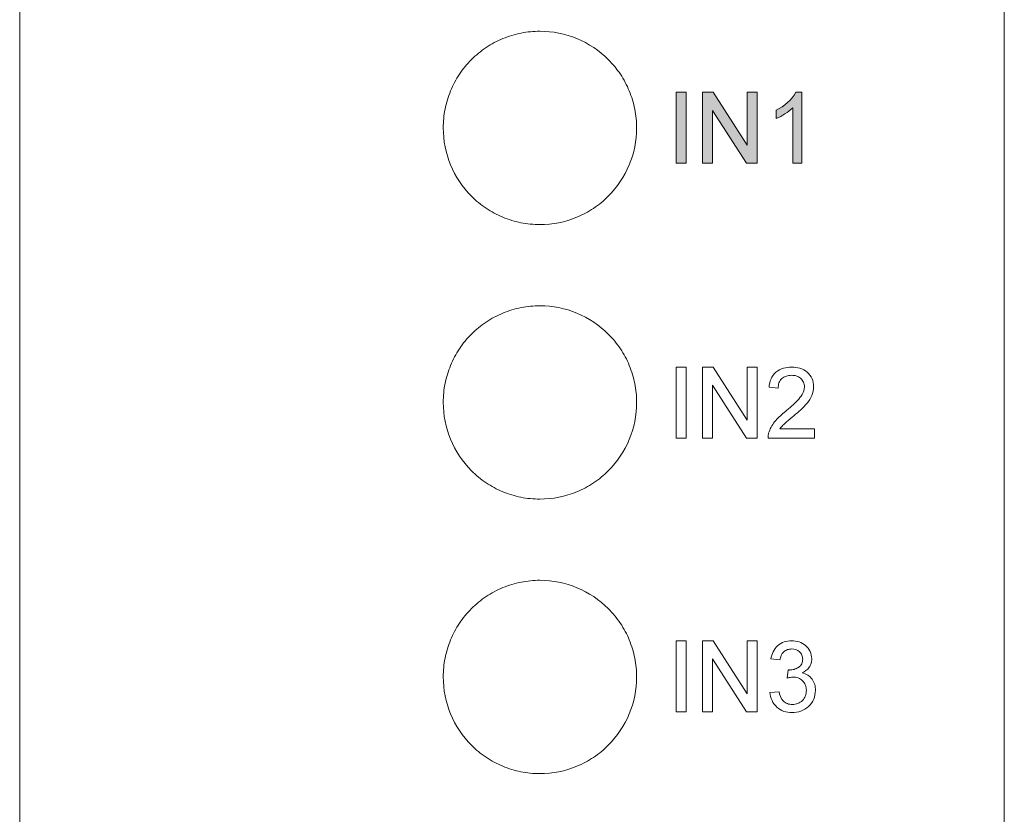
# Model space of a CAD drawing. Header units: millimetres. Extents: x 216 to 455, y 70 to 254.
# Tile 31 of 69: x 376 to 394, y 161 to 175. Entities that reach past the tile are written whole.
import ezdxf

# ---------------------------------------------------------------- set-up
doc = ezdxf.new("R2010")
doc.units = ezdxf.units.MM

msp = doc.modelspace()

# ---------------------------------------------------------------- hatches: boundary and pattern name
h = msp.add_hatch(color=256)
edge = h.paths.add_edge_path()
edge.add_line((390.178, 172.303), (390.343, 172.303))
edge.add_line((390.343, 172.303), (390.343, 173.587))
edge.add_line((390.343, 173.587), (390.237, 173.587))
edge.add_spline(control_points=[(390.237, 173.587), (390.161, 173.442), (390.026, 173.341), (389.882, 173.266)], knot_values=[0, 0, 0, 0, 1, 1, 1, 1], degree=3, periodic=0)
edge.add_line((389.882, 173.266), (389.882, 173.114))
edge.add_spline(control_points=[(389.882, 173.114), (389.991, 173.159), (390.093, 173.222), (390.178, 173.304)], knot_values=[0, 0, 0, 0, 1, 1, 1, 1], degree=3, periodic=0)
edge.add_line((390.178, 173.304), (390.178, 172.303))
h.paths.add_polyline_path([(388.739, 173.587), (388.548, 173.587), (388.548, 172.303), (388.729, 172.303), (388.729, 173.261), (389.344, 172.303), (389.536, 172.303), (389.536, 173.587), (389.355, 173.587), (389.355, 172.629)])
h.paths.add_polyline_path([(388.252, 172.303), (388.252, 173.587), (388.071, 173.587), (388.071, 172.303)])

# ---------------------------------------------------------------- linework, layer by layer
at = {"lineweight": 15}
for p, q in [((376.196, 218.36), (376.196, 86.466)), ((394.006, 218.36), (394.006, 86.466)), ((388.071, 173.587), (388.071, 172.303)), ((388.252, 173.587), (388.071, 173.587)), ((388.252, 172.303), (388.252, 173.587)), ((388.548, 173.587), (388.548, 172.303)), ((388.739, 173.587), (388.548, 173.587)), ((389.355, 172.629), (388.739, 173.587)), ((389.355, 173.587), (389.355, 172.629)), ((389.536, 173.587), (389.355, 173.587)), ((389.536, 172.303), (389.536, 173.587)), ((390.343, 173.587), (390.237, 173.587)), ((390.343, 172.303), (390.343, 173.587)), ((390.178, 173.304), (390.178, 172.303)), ((388.729, 173.261), (389.344, 172.303)), ((388.729, 172.303), (388.729, 173.261)), ((389.882, 173.266), (389.882, 173.114)), ((388.071, 172.303), (388.252, 172.303)), ((388.548, 172.303), (388.729, 172.303)), ((389.344, 172.303), (389.536, 172.303)), ((390.178, 172.303), (390.343, 172.303)), ((388.071, 168.615), (388.071, 167.33)), ((388.252, 168.615), (388.071, 168.615)), ((388.252, 167.33), (388.252, 168.615)), ((388.548, 168.615), (388.548, 167.33)), ((388.739, 168.615), (388.548, 168.615)), ((389.355, 167.656), (388.739, 168.615)), ((389.355, 168.615), (389.355, 167.656)), ((389.536, 168.615), (389.355, 168.615)), ((389.536, 167.33), (389.536, 168.615)), ((388.729, 168.289), (389.344, 167.33)), ((388.729, 167.33), (388.729, 168.289)), ((389.75, 168.252), (389.915, 168.236)), ((390.573, 167.495), (389.945, 167.495)), ((390.573, 167.33), (390.573, 167.495)), ((388.071, 167.33), (388.252, 167.33)), ((388.548, 167.33), (388.729, 167.33)), ((389.344, 167.33), (389.536, 167.33)), ((389.733, 167.33), (390.573, 167.33)), ((388.252, 163.662), (388.071, 163.662)), ((388.071, 163.662), (388.071, 162.378)), ((388.252, 162.378), (388.252, 163.662)), ((388.739, 163.662), (388.548, 163.662)), ((388.548, 163.662), (388.548, 162.378)), ((389.355, 162.704), (388.739, 163.662)), ((389.536, 163.662), (389.355, 163.662)), ((389.355, 163.662), (389.355, 162.704)), ((389.536, 162.378), (389.536, 163.662)), ((388.729, 163.336), (389.344, 162.378)), ((388.729, 162.378), (388.729, 163.336)), ((389.783, 163.333), (389.947, 163.316)), ((390.095, 163.135), (390.078, 162.987)), ((389.931, 162.74), (389.766, 162.724)), ((388.071, 162.378), (388.252, 162.378)), ((388.548, 162.378), (388.729, 162.378)), ((389.344, 162.378), (389.536, 162.378))]:
    msp.add_line(p, q, dxfattribs=at)
for points, knots in [([(387.355, 172.943), (387.355, 173.059), (387.344, 173.172), (387.3, 173.396), (387.266, 173.507), (387.178, 173.718), (387.125, 173.819), (386.998, 174.009), (386.924, 174.099), (386.682, 174.341), (386.487, 174.472), (386.066, 174.646), (385.835, 174.692), (385.493, 174.693), (385.377, 174.681), (385.152, 174.637), (385.043, 174.603), (384.831, 174.516), (384.729, 174.461), (384.539, 174.334), (384.451, 174.262), (384.287, 174.098), (384.215, 174.01), (384.088, 173.82), (384.033, 173.718), (383.946, 173.506), (383.913, 173.397), (383.868, 173.173), (383.857, 173.058), (383.857, 172.716), (383.902, 172.486), (384.076, 172.065), (384.206, 171.869), (384.448, 171.627), (384.538, 171.553), (384.728, 171.426), (384.828, 171.372), (385.04, 171.284), (385.151, 171.25), (385.375, 171.205), (385.489, 171.194), (385.835, 171.194), (386.063, 171.239), (386.381, 171.371), (386.482, 171.424), (386.672, 171.551), (386.762, 171.625), (387.004, 171.867), (387.134, 172.062), (387.309, 172.483), (387.355, 172.712), (387.355, 172.943)], [0, 0, 0, 0, 0.03125, 0.03125, 0.0625, 0.0625, 0.09375, 0.09375, 0.125, 0.125, 0.1875, 0.1875, 0.25, 0.25, 0.28125, 0.28125, 0.3125, 0.3125, 0.34375, 0.34375, 0.375, 0.375, 0.40625, 0.40625, 0.4375, 0.4375, 0.46875, 0.46875, 0.5, 0.5, 0.5625, 0.5625, 0.625, 0.625, 0.65625, 0.65625, 0.6875, 0.6875, 0.71875, 0.71875, 0.75, 0.75, 0.8125, 0.8125, 0.84375, 0.84375, 0.875, 0.875, 0.9375, 0.9375, 1, 1, 1, 1]), ([(387.355, 167.975), (387.355, 168.091), (387.344, 168.204), (387.3, 168.427), (387.266, 168.538), (387.179, 168.75), (387.125, 168.851), (386.998, 169.041), (386.924, 169.131), (386.682, 169.373), (386.487, 169.504), (386.066, 169.678), (385.835, 169.724), (385.493, 169.725), (385.377, 169.713), (385.152, 169.669), (385.043, 169.635), (384.831, 169.548), (384.728, 169.493), (384.539, 169.366), (384.45, 169.294), (384.287, 169.13), (384.215, 169.042), (384.088, 168.852), (384.033, 168.75), (383.946, 168.538), (383.913, 168.429), (383.868, 168.205), (383.857, 168.09), (383.857, 167.748), (383.902, 167.518), (384.076, 167.097), (384.206, 166.902), (384.448, 166.659), (384.537, 166.585), (384.728, 166.458), (384.828, 166.404), (385.04, 166.316), (385.151, 166.282), (385.375, 166.237), (385.489, 166.226), (385.835, 166.226), (386.063, 166.271), (386.381, 166.403), (386.482, 166.456), (386.672, 166.583), (386.762, 166.657), (387.004, 166.899), (387.135, 167.094), (387.309, 167.515), (387.355, 167.744), (387.355, 167.975)], [0, 0, 0, 0, 0.03125, 0.03125, 0.0625, 0.0625, 0.09375, 0.09375, 0.125, 0.125, 0.1875, 0.1875, 0.25, 0.25, 0.28125, 0.28125, 0.3125, 0.3125, 0.34375, 0.34375, 0.375, 0.375, 0.40625, 0.40625, 0.4375, 0.4375, 0.46875, 0.46875, 0.5, 0.5, 0.5625, 0.5625, 0.625, 0.625, 0.65625, 0.65625, 0.6875, 0.6875, 0.71875, 0.71875, 0.75, 0.75, 0.8125, 0.8125, 0.84375, 0.84375, 0.875, 0.875, 0.9375, 0.9375, 1, 1, 1, 1]), ([(390.161, 168.615), (390.11, 168.614), (390.06, 168.609), (389.961, 168.581), (389.915, 168.557), (389.837, 168.49), (389.806, 168.448), (389.766, 168.354), (389.756, 168.303), (389.75, 168.252)], [0, 0, 0, 0, 0.25, 0.25, 0.5, 0.5, 0.75, 0.75, 1, 1, 1, 1]), ([(390.557, 168.26), (390.556, 168.31), (390.548, 168.36), (390.507, 168.45), (390.476, 168.49), (390.402, 168.556), (390.357, 168.58), (390.262, 168.609), (390.211, 168.614), (390.161, 168.615)], [0, 0, 0, 0, 0.25, 0.25, 0.5, 0.5, 0.75, 0.75, 1, 1, 1, 1]), ([(389.915, 168.236), (389.916, 168.267), (389.919, 168.299), (389.941, 168.358), (389.959, 168.385), (390.005, 168.427), (390.034, 168.443), (390.094, 168.463), (390.126, 168.466), (390.158, 168.466)], [0, 0, 0, 0, 0.25, 0.25, 0.5, 0.5, 0.75, 0.75, 1, 1, 1, 1]), ([(390.158, 168.466), (390.187, 168.466), (390.216, 168.463), (390.272, 168.446), (390.298, 168.432), (390.342, 168.393), (390.361, 168.37), (390.386, 168.317), (390.391, 168.288), (390.392, 168.259)], [0, 0, 0, 0, 0.25, 0.25, 0.5, 0.5, 0.75, 0.75, 1, 1, 1, 1]), ([(390.392, 168.259), (390.391, 168.21), (390.375, 168.163), (390.327, 168.079), (390.295, 168.042), (390.195, 167.937), (390.121, 167.873), (390.047, 167.811)], [0, 0, 0, 0, 0.25, 0.25, 0.5, 0.5, 1, 1, 1, 1]), ([(390.2, 167.733), (390.284, 167.805), (390.369, 167.875), (390.472, 168.004), (390.503, 168.05), (390.545, 168.152), (390.555, 168.205), (390.557, 168.26)], [0, 0, 0, 0, 0.5, 0.5, 0.75, 0.75, 1, 1, 1, 1]), ([(390.047, 167.811), (389.984, 167.761), (389.923, 167.709), (389.818, 167.588), (389.778, 167.52), (389.751, 167.445)], [0, 0, 0, 0, 0.5, 0.5, 1, 1, 1, 1]), ([(389.945, 167.495), (389.962, 167.519), (389.98, 167.542), (390.001, 167.563), (390.022, 167.583), (390.044, 167.603), (390.066, 167.622), (390.11, 167.66), (390.155, 167.697), (390.2, 167.733)], [0, 0, 0, 0, 0.0000880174, 0.0000880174, 0.0000880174, 0.0001757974, 0.0001757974, 0.0001757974, 0.0003499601, 0.0003499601, 0.0003499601, 0.0003499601]), ([(389.751, 167.445), (389.748, 167.435), (389.745, 167.426), (389.742, 167.417), (389.74, 167.407), (389.738, 167.398), (389.737, 167.388), (389.734, 167.369), (389.733, 167.35), (389.733, 167.33)], [0, 0, 0, 0, 0.0000290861, 0.0000290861, 0.0000290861, 0.0000582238, 0.0000582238, 0.0000582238, 0.0001165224, 0.0001165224, 0.0001165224, 0.0001165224]), ([(387.355, 163.007), (387.355, 163.123), (387.344, 163.236), (387.3, 163.459), (387.266, 163.57), (387.179, 163.782), (387.125, 163.882), (386.998, 164.073), (386.924, 164.163), (386.682, 164.405), (386.487, 164.535), (386.066, 164.71), (385.835, 164.756), (385.493, 164.757), (385.377, 164.745), (385.152, 164.7), (385.043, 164.667), (384.831, 164.58), (384.728, 164.525), (384.539, 164.398), (384.45, 164.325), (384.287, 164.162), (384.215, 164.074), (384.088, 163.884), (384.033, 163.782), (383.946, 163.57), (383.913, 163.461), (383.868, 163.237), (383.857, 163.122), (383.857, 162.78), (383.902, 162.55), (384.076, 162.129), (384.206, 161.934), (384.447, 161.691), (384.537, 161.617), (384.728, 161.49), (384.828, 161.436), (385.04, 161.348), (385.151, 161.314), (385.375, 161.269), (385.489, 161.258), (385.835, 161.257), (386.063, 161.303), (386.381, 161.435), (386.482, 161.489), (386.672, 161.615), (386.762, 161.689), (387.004, 161.932), (387.135, 162.127), (387.309, 162.547), (387.355, 162.776), (387.355, 163.007)], [0, 0, 0, 0, 0.03125, 0.03125, 0.0625, 0.0625, 0.09375, 0.09375, 0.125, 0.125, 0.1875, 0.1875, 0.25, 0.25, 0.28125, 0.28125, 0.3125, 0.3125, 0.34375, 0.34375, 0.375, 0.375, 0.40625, 0.40625, 0.4375, 0.4375, 0.46875, 0.46875, 0.5, 0.5, 0.5625, 0.5625, 0.625, 0.625, 0.65625, 0.65625, 0.6875, 0.6875, 0.71875, 0.71875, 0.75, 0.75, 0.8125, 0.8125, 0.84375, 0.84375, 0.875, 0.875, 0.9375, 0.9375, 1, 1, 1, 1]), ([(390.158, 163.662), (390.113, 163.661), (390.067, 163.656), (389.98, 163.626), (389.94, 163.603), (389.872, 163.541), (389.845, 163.504), (389.804, 163.422), (389.792, 163.378), (389.783, 163.333)], [0, 0, 0, 0, 0.25, 0.25, 0.5, 0.5, 0.75, 0.75, 1, 1, 1, 1]), ([(389.947, 163.316), (389.957, 163.369), (389.976, 163.422), (390.035, 163.478), (390.058, 163.492), (390.109, 163.51), (390.136, 163.513), (390.164, 163.514)], [0, 0, 0, 0, 0.5, 0.5, 0.75, 0.75, 1, 1, 1, 1]), ([(390.524, 163.336), (390.522, 163.381), (390.513, 163.426), (390.475, 163.508), (390.447, 163.546), (390.377, 163.604), (390.336, 163.626), (390.25, 163.655), (390.204, 163.661), (390.158, 163.662)], [0, 0, 0, 0, 0.25, 0.25, 0.5, 0.5, 0.75, 0.75, 1, 1, 1, 1]), ([(390.164, 163.514), (390.214, 163.513), (390.264, 163.499), (390.32, 163.447), (390.335, 163.427), (390.355, 163.381), (390.359, 163.355), (390.359, 163.33)], [0, 0, 0, 0, 0.5, 0.5, 0.75, 0.75, 1, 1, 1, 1]), ([(390.359, 163.33), (390.359, 163.301), (390.354, 163.272), (390.329, 163.22), (390.309, 163.197), (390.26, 163.165), (390.233, 163.153), (390.177, 163.137), (390.148, 163.135), (390.118, 163.133)], [0, 0, 0, 0, 0.25, 0.25, 0.5, 0.5, 0.75, 0.75, 1, 1, 1, 1]), ([(390.349, 163.081), (390.398, 163.105), (390.444, 163.137), (390.491, 163.204), (390.503, 163.229), (390.52, 163.281), (390.523, 163.308), (390.524, 163.336)], [0, 0, 0, 0, 0.5, 0.5, 0.75, 0.75, 1, 1, 1, 1]), ([(390.078, 162.987), (390.086, 162.989), (390.095, 162.992), (390.104, 162.994), (390.113, 162.996), (390.122, 162.998), (390.13, 162.999), (390.148, 163.002), (390.166, 163.004), (390.184, 163.005)], [0, 0, 0, 0, 0.0000270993, 0.0000270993, 0.0000270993, 0.0000542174, 0.0000542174, 0.0000542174, 0.0001083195, 0.0001083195, 0.0001083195, 0.0001083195]), ([(390.118, 163.133), (390.116, 163.133), (390.114, 163.134), (390.112, 163.134), (390.11, 163.134), (390.108, 163.134), (390.106, 163.134), (390.102, 163.134), (390.099, 163.135), (390.095, 163.135)], [0, 0, 0, 0, 0.00000593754, 0.00000593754, 0.00000593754, 0.00001187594, 0.00001187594, 0.00001187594, 0.00002374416, 0.00002374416, 0.00002374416, 0.00002374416]), ([(390.184, 163.005), (390.216, 163.004), (390.247, 163), (390.307, 162.977), (390.334, 162.96), (390.379, 162.915), (390.397, 162.888), (390.42, 162.829), (390.424, 162.797), (390.425, 162.766)], [0, 0, 0, 0, 0.25, 0.25, 0.5, 0.5, 0.75, 0.75, 1, 1, 1, 1]), ([(390.59, 162.764), (390.589, 162.8), (390.586, 162.836), (390.566, 162.905), (390.55, 162.938), (390.507, 162.996), (390.48, 163.021), (390.419, 163.059), (390.384, 163.072), (390.349, 163.081)], [0, 0, 0, 0, 0.25, 0.25, 0.5, 0.5, 0.75, 0.75, 1, 1, 1, 1]), ([(389.766, 162.724), (389.772, 162.674), (389.783, 162.626), (389.825, 162.535), (389.855, 162.496), (389.928, 162.428), (389.971, 162.402), (390.066, 162.368), (390.116, 162.362), (390.166, 162.361)], [0, 0, 0, 0, 0.25, 0.25, 0.5, 0.5, 0.75, 0.75, 1, 1, 1, 1]), ([(390.172, 162.51), (390.141, 162.51), (390.111, 162.514), (390.052, 162.534), (390.026, 162.552), (389.964, 162.619), (389.944, 162.68), (389.931, 162.74)], [0, 0, 0, 0, 0.25, 0.25, 0.5, 0.5, 1, 1, 1, 1]), ([(390.166, 162.361), (390.22, 162.363), (390.274, 162.369), (390.378, 162.407), (390.425, 162.436), (390.504, 162.511), (390.537, 162.556), (390.579, 162.655), (390.588, 162.71), (390.59, 162.764)], [0, 0, 0, 0, 0.25, 0.25, 0.5, 0.5, 0.75, 0.75, 1, 1, 1, 1]), ([(390.425, 162.766), (390.424, 162.732), (390.42, 162.698), (390.396, 162.635), (390.378, 162.606), (390.331, 162.557), (390.303, 162.539), (390.24, 162.514), (390.206, 162.51), (390.172, 162.51)], [0, 0, 0, 0, 0.25, 0.25, 0.5, 0.5, 0.75, 0.75, 1, 1, 1, 1])]:
    msp.add_open_spline(points, degree=3, knots=knots, dxfattribs=at)
for points in [[(390.237, 173.587), (390.161, 173.442), (390.026, 173.341), (389.882, 173.266)], [(389.882, 173.114), (389.991, 173.159), (390.093, 173.222), (390.178, 173.304)]]:
    msp.add_open_spline(points, degree=3, dxfattribs=at)

doc.saveas('drawing.dxf')
